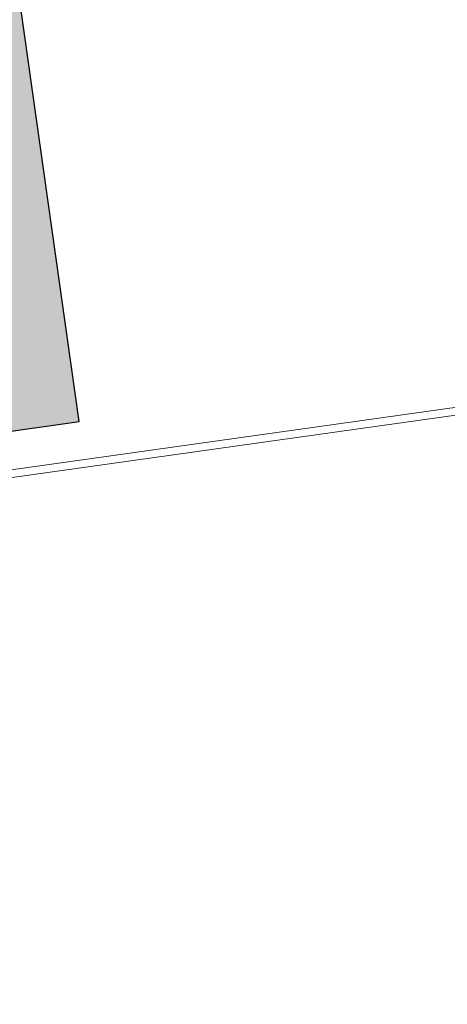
# Model space of a CAD drawing. Extents: x 98477 to 100410, y 398052 to 398969.
# Tile 216 of 256: x 98801.69 to 98807.28, y 398262.5 to 398275.35. Entities that reach past the tile are written whole.
import ezdxf

# ---------------------------------------------------------------- set-up
doc = ezdxf.new("R2010")
doc.units = 0
for name, color, linetype, lineweight in [('N-GW-hoogtelijn laagte NAP +7.50', 90, 'AL-HOOGTELIJN +7.50', 18), ('N-GW-hoogtelijn laagte NAP +8.00', 80, 'AL-HOOGTELIJN +8.00', 18), ('N-KO-kantverharding', 2, 'Continuous', 25), ("N-VH-arcering 'MAT' grijs 251", 251, 'Continuous', 18), ('X-AL-hoogtelijn - Niv 1', 1, 'AL-HOOGTELIJN', 18)]:
    doc.layers.add(name, color=color, linetype=linetype, lineweight=lineweight)
doc.layers.add('X-AL-contourlijnen', color=30, linetype='Continuous', plot=False)
doc.styles.get("Standard").update_dxf_attribs({"font": 'txt.shx'})
doc.linetypes.add('AL-HOOGTELIJN', pattern='A,10,-1.5,["H",Standard,S=0.9,R=0,X=-0.3,Y=-0.45],-1.5,30', length=43)
doc.linetypes.add('AL-HOOGTELIJN +7.50', pattern='A,7.5,-1.5,["+7.50",Standard,S=0.9,R=0,X=-0.3,Y=-0.45],-4.5,22.5', length=36)
doc.linetypes.add('AL-HOOGTELIJN +8.00', pattern='A,7.5,-1.5,["+8.00",Standard,S=0.9,R=0,X=-0.3,Y=-0.45],-4.5,22.5', length=36)

msp = doc.modelspace()

# ---------------------------------------------------------------- hatches: boundary and pattern name
at = {"layer": "N-VH-arcering 'MAT' grijs 251"}
h = msp.add_hatch(color=256, dxfattribs=at)
h.dxf.hatch_style = 1
edge = h.paths.add_edge_path()
edge.add_line((98801.70985258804, 398275.5025756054), (98759.07881222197, 398269.5111736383))
edge.add_arc((98758.55691309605, 398273.2246788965), 3.749999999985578, 188.0000000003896, 277.9999999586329, ccw=False)
edge.add_line((98754.84340783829, 398272.7027797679), (98754.7320693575, 398273.4949942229))
edge.add_arc((98759.43584268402, 398274.1560664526), 4.75000000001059, 98.00000000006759, 188.0000000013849, ccw=False)
edge.add_line((98758.77477045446, 398278.859839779), (98802.64364589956, 398285.0252081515))
edge.add_arc((98800.79960231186, 398298.1462600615), 13.24999999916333, 278.0000000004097, 315.3695932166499)
edge.add_arc((98814.32101528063, 398284.7981743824), 5.750000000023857, 97.99999999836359, 135.3695932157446, ccw=False)
edge.add_line((98813.52076995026, 398290.4922157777), (98817.94515990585, 398291.114023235))
edge.add_arc((98818.74540523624, 398285.4199818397), 5.750000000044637, 8.00000000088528, 97.99999999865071, ccw=False)
edge.add_line((98824.43944663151, 398286.2202271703), (98832.12180180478, 398231.5574297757))
edge.add_arc((98824.4472242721, 398230.4788382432), 7.74999999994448, -36.90337989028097, 8.000000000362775, ccw=False)
edge.add_line((98830.64450586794, 398225.8252159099), (98822.02531955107, 398214.3469478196))
edge.add_arc((98828.62242576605, 398209.3930917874), 8.249999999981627, 143.0966201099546, 188.000000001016)
edge.add_line((98820.45271419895, 398208.2449137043), (98820.95212056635, 398204.6914527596))
edge.add_line((98820.95212056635, 398204.6914527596), (98824.98814049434, 398175.9736787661))
edge.add_line((98824.98814049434, 398175.9736787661), (98826.34507822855, 398166.3185650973))
edge.add_arc((98829.56344945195, 398166.7708776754), 3.249999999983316, 187.9999999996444, 277.9999999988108)
edge.add_line((98830.01576203, 398163.552506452), (98845.49611657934, 398165.7281284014))
edge.add_line((98845.49611657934, 398165.7281284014), (98850.05134969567, 398166.3683246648))
edge.add_line((98850.05134969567, 398166.3683246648), (98871.26042709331, 398169.349066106))
edge.add_line((98871.26042709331, 398169.349066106), (98879.77673248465, 398170.5459547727))
edge.add_line((98879.77673248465, 398170.5459547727), (98895.91810200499, 398172.8144763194))
edge.add_line((98895.91810200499, 398172.8144763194), (98895.01347684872, 398179.2512187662))
edge.add_line((98895.01347684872, 398179.2512187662), (98835.84495974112, 398170.9356259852))
edge.add_arc((98835.18388751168, 398175.6393993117), 4.749999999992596, 188.0000000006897, 277.9999999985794, ccw=False)
edge.add_line((98830.48011418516, 398174.9783270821), (98825.97718274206, 398207.0183491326))
edge.add_arc((98833.65176027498, 398208.096940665), 7.750000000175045, 143.0966201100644, 188.0000000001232, ccw=False)
edge.add_line((98827.4544786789, 398212.7505629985), (98836.07366499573, 398224.2288310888))
edge.add_arc((98829.47655878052, 398229.1826871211), 8.250000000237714, 323.096620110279, 367.9999999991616)
edge.add_line((98837.64627034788, 398230.3308652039), (98837.34238794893, 398232.4931008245))
edge.add_line((98837.34238794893, 398232.4931008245), (98837.34238780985, 398232.493100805))
edge.add_line((98837.34238780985, 398232.493100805), (98829.68786739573, 398286.9578446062))
edge.add_arc((98835.38190879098, 398287.7580899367), 5.749999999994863, 97.99999999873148, 188.0000000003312, ccw=False)
edge.add_line((98834.58166346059, 398293.452131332), (98882.50500414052, 398300.1873176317))
edge.add_arc((98883.61838894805, 398292.2651730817), 8.000000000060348, 11.632034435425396, 97.9999999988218, ccw=False)
edge.add_line((98891.45409032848, 398293.8781776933), (98890.9995, 398296.0865))
edge.add_line((98890.9995, 398296.0865), (98889.023, 398305.688))
edge.add_line((98889.023, 398305.688), (98888.557, 398307.974))
edge.add_line((98888.557, 398307.974), (98887.38477368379, 398314.7597044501))
edge.add_arc((98879.50153614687, 398313.3978799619), 8.00000000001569, -82.00000000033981, 9.801079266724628, ccw=False)
edge.add_line((98880.6149209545, 398305.475735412), (98872.94460748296, 398304.3977431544))
edge.add_arc((98872.42270835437, 398308.1112484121), 3.749999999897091, 189.4265010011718, 278.00000000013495, ccw=False)
edge.add_arc((92946.7354543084, 397324.3039467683), 6003.049999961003, 9.42650100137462, 10.61166010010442)
edge.add_line((98847.1206531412, 398429.7738954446), (98842.31285519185, 398429.0982035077))
edge.add_arc((92946.7354539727, 397324.3039467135), 5998.200000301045, 9.428546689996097, 10.613773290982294, ccw=False)
edge.add_arc((98860.08948650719, 398306.4687901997), 3.840166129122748, -81.43407539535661, 6.657381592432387, ccw=False)
edge.add_line((98860.66146879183, 398302.6714605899), (98847.18483033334, 398300.7774425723))
edge.add_line((98847.18483033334, 398300.7774425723), (98842.62959721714, 398300.1372463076))
edge.add_line((98842.62959721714, 398300.1372463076), (98820.15051205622, 398296.9780169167))
edge.add_arc((98819.35026672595, 398302.672058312), 5.749999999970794, 187.9999999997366, 277.99999999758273, ccw=False)
edge.add_line((98813.65622533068, 398301.8718129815), (98812.30624625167, 398311.4774132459))
edge.add_line((98812.30624625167, 398311.4774132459), (98811.1093575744, 398319.9937186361))
edge.add_line((98811.1093575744, 398319.9937186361), (98809.24443803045, 398333.2633107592))
edge.add_line((98809.24443803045, 398333.2633107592), (98808.67382831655, 398337.3234098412))
edge.add_line((98808.67382831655, 398337.3234098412), (98807.71353391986, 398344.1562595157))
edge.add_line((98807.71353391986, 398344.1562595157), (98807.70657526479, 398344.2057729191))
edge.add_line((98807.70657526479, 398344.2057729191), (98811.66764753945, 398344.7624653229))
edge.add_line((98811.66764753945, 398344.7624653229), (98829.49247277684, 398347.2675811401))
edge.add_line((98829.49247277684, 398347.2675811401), (98831.96814294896, 398347.6155138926))
edge.add_line((98831.96814294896, 398347.6155138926), (98831.06351779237, 398354.0522563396))
edge.add_line((98831.06351779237, 398354.0522563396), (98828.58784762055, 398353.704323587))
edge.add_line((98828.58784762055, 398353.704323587), (98810.76302238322, 398351.1992077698))
edge.add_line((98810.76302238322, 398351.1992077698), (98806.80195010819, 398350.6425153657))
edge.add_line((98806.80195010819, 398350.6425153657), (98806.79499145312, 398350.6920287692))
edge.add_line((98806.79499145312, 398350.6920287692), (98805.14616655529, 398362.4240275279))
edge.add_line((98805.14616655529, 398362.4240275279), (98805.04836903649, 398363.119893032))
edge.add_line((98805.04836903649, 398363.119893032), (98803.99065346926, 398370.6459303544))
edge.add_line((98803.99065346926, 398370.6459303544), (98802.48758397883, 398381.3408254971))
edge.add_line((98802.48758397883, 398381.3408254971), (98801.4298684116, 398388.8668628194))
edge.add_line((98801.4298684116, 398388.8668628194), (98799.92679892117, 398399.561757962))
edge.add_line((98799.92679892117, 398399.561757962), (98798.86908335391, 398407.0877952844))
edge.add_line((98798.86908335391, 398407.0877952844), (98797.36601386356, 398417.7826904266))
edge.add_line((98797.36601386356, 398417.7826904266), (98796.79540414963, 398421.8427895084))
edge.add_line((98796.79540414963, 398421.8427895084), (98795.88382033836, 398428.3290453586))
edge.add_line((98795.88382033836, 398428.3290453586), (98795.87686168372, 398428.3785587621))
edge.add_line((98795.87686168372, 398428.3785587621), (98799.83793395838, 398428.9352511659))
edge.add_line((98799.83793395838, 398428.9352511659), (98817.66275919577, 398431.4403669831))
edge.add_line((98817.66275919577, 398431.4403669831), (98820.13842936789, 398431.7882997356))
edge.add_line((98820.13842936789, 398431.7882997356), (98819.2338042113, 398438.2250421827))
edge.add_line((98819.2338042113, 398438.2250421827), (98816.75813403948, 398437.87710943))
edge.add_line((98816.75813403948, 398437.87710943), (98798.93330880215, 398435.3719936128))
edge.add_line((98798.93330880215, 398435.3719936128), (98794.9722365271, 398434.8153012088))
edge.add_line((98794.9722365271, 398434.8153012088), (98794.96527787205, 398434.8648146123))
edge.add_line((98794.96527787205, 398434.8648146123), (98793.37870452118, 398446.1538705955))
edge.add_line((98793.37870452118, 398446.1538705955), (98792.73850825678, 398450.7091037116))
edge.add_line((98792.73850825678, 398450.7091037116), (98789.33816684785, 398474.9037900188))
edge.add_line((98789.33816684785, 398474.9037900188), (98783.89169246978, 398474.1383379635))
edge.add_line((98783.89169246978, 398474.1383379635), (98786.76317609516, 398453.7066703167))
edge.add_arc((98782.05940276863, 398453.0455980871), 4.750000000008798, -82.0000000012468, 7.999999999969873, ccw=False)
edge.add_line((98782.72047499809, 398448.3418247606), (98773.11487473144, 398446.9918456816))
edge.add_line((98773.11487473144, 398446.9918456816), (98764.5985693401, 398445.7949570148))
edge.add_line((98764.5985693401, 398445.7949570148), (98743.40683266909, 398442.8166526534))
edge.add_line((98743.40683266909, 398442.8166526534), (98734.89052727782, 398441.6197639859))
edge.add_line((98734.89052727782, 398441.6197639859), (98611.80020633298, 398424.3205475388))
edge.add_line((98611.80020633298, 398424.3205475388), (98607.65702311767, 398453.8008279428))
edge.add_arc((98611.6373665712, 398454.1216500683), 3.993251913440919, 101.39182936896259, 184.6081706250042, ccw=False)
edge.add_line((98610.84862924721, 398458.0362323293), (98611.83889731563, 398458.1754054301))
edge.add_line((98611.83889731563, 398458.1754054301), (98639.5664032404, 398462.0722522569))
edge.add_line((98639.5664032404, 398462.0722522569), (98641.54693937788, 398462.3505984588))
edge.add_line((98641.54693937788, 398462.3505984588), (98659.37176461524, 398464.8557142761))
edge.add_line((98659.37176461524, 398464.8557142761), (98661.84743478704, 398465.2036470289))
edge.add_line((98661.84743478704, 398465.2036470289), (98660.94280963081, 398471.6403894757))
edge.add_line((98660.94280963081, 398471.6403894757), (98649.90132066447, 398470.0886093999))
edge.add_line((98649.90132066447, 398470.0886093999), (98624.64948491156, 398466.5396953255))
edge.add_line((98624.64948491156, 398466.5396953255), (98622.66894877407, 398466.2613491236))
edge.add_line((98622.66894877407, 398466.2613491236), (98604.84412353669, 398463.7562333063))
edge.add_line((98604.84412353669, 398463.7562333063), (98602.86358739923, 398463.4778871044))
edge.add_line((98602.86358739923, 398463.4778871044), (98594.9414428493, 398462.3645022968))
edge.add_line((98594.9414428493, 398462.3645022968), (98576.27488975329, 398459.7410893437))
edge.add_line((98576.27488975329, 398459.7410893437), (98577.17951490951, 398453.3043468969))
edge.add_line((98577.17951490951, 398453.3043468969), (98578.1697829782, 398453.4435199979))
edge.add_line((98578.1697829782, 398453.4435199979), (98598.47059208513, 398456.2943364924))
edge.add_arc((98598.79151287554, 398452.3139562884), 3.993296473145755, 11.424909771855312, 94.60953932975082, ccw=False)
edge.add_line((98602.70568277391, 398453.1049624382), (98606.84886598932, 398423.6246820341))
edge.add_line((98606.84886598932, 398423.6246820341), (98548.81915716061, 398415.4691383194))
edge.add_arc((98548.15808493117, 398420.172911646), 4.750000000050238, 188.0000000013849, 277.99999999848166, ccw=False)
edge.add_line((98543.45431160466, 398419.5118394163), (98539.76818545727, 398445.7399897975))
edge.add_line((98539.76818545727, 398445.7399897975), (98538.97597100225, 398445.6286513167))
edge.add_line((98538.97597100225, 398445.6286513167), (98538.73241807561, 398447.361620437))
edge.add_line((98538.73241807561, 398447.361620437), (98534.77134580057, 398446.8049280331))
edge.add_line((98534.77134580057, 398446.8049280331), (98536.52992450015, 398434.2919904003))
edge.add_line((98536.52992450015, 398434.2919904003), (98537.17012076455, 398429.7367572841))
edge.add_line((98537.17012076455, 398429.7367572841), (98538.39484405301, 398421.0223982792))
edge.add_line((98538.39484405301, 398421.0223982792), (98539.03504031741, 398416.467165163))
edge.add_line((98539.03504031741, 398416.467165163), (98541.02521566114, 398402.30633178))
edge.add_line((98541.02521566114, 398402.30633178), (98541.66541192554, 398397.7510986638))
edge.add_line((98541.66541192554, 398397.7510986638), (98543.65558726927, 398383.5902652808))
edge.add_line((98543.65558726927, 398383.5902652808), (98544.29578353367, 398379.0350321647))
edge.add_line((98544.29578353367, 398379.0350321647), (98545.60401068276, 398369.7265123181))
edge.add_arc((98543.87104156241, 398369.4829593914), 1.750000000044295, -82.00000000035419, 7.99999999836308, ccw=False)
edge.add_line((98544.11459448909, 398367.7499902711), (98522.47723718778, 398364.7090580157))
edge.add_line((98522.47723718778, 398364.7090580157), (98523.21485462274, 398359.4606372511))
edge.add_line((98523.21485462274, 398359.4606372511), (98545.05026553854, 398362.5294041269))
edge.add_line((98545.05026553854, 398362.5294041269), (98549.60549865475, 398363.1696003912))
edge.add_line((98549.60549865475, 398363.1696003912), (98564.16243926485, 398365.2154449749))
edge.add_arc((98564.82351149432, 398360.5116716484), 4.749999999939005, 8.000000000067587, 97.99999999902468, ccw=False)
edge.add_line((98569.5272848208, 398361.172743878), (98576.49985717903, 398311.5603136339))
edge.add_arc((98571.7960838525, 398310.8992414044), 4.749999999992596, -82.0000000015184, 7.999999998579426, ccw=False)
edge.add_line((98572.45715608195, 398306.1954680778), (98563.84182388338, 398304.9846620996))
edge.add_line((98563.84182388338, 398304.9846620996), (98559.28659076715, 398304.3444658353))
edge.add_line((98559.28659076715, 398304.3444658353), (98541.0161448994, 398301.7767221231))
edge.add_line((98541.0161448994, 398301.7767221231), (98541.7537623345, 398296.5283013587))
edge.add_line((98541.7537623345, 398296.5283013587), (98553.88454617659, 398298.2331718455))
edge.add_arc((98554.12809910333, 398296.5002027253), 1.749999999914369, 7.999999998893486, 98.0000000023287, ccw=False)
edge.add_line((98555.86106822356, 398296.7437556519), (98557.35022040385, 398286.1478873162))
edge.add_line((98557.35022040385, 398286.1478873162), (98557.99041666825, 398281.5926542))
edge.add_line((98557.99041666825, 398281.5926542), (98560.13368242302, 398266.3425259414))
edge.add_line((98560.13368242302, 398266.3425259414), (98560.77387868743, 398261.7872928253))
edge.add_line((98560.77387868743, 398261.7872928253), (98562.9171444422, 398246.5371645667))
edge.add_line((98562.9171444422, 398246.5371645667), (98563.5573407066, 398241.9819314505))
edge.add_line((98563.5573407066, 398241.9819314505), (98565.70060646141, 398226.7318031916))
edge.add_line((98565.70060646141, 398226.7318031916), (98566.34080272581, 398222.1765700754))
edge.add_line((98566.34080272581, 398222.1765700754), (98567.56552601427, 398213.4622110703))
edge.add_line((98567.56552601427, 398213.4622110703), (98568.20572227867, 398208.9069779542))
edge.add_line((98568.20572227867, 398208.9069779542), (98576.53105717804, 398149.6691420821))
edge.add_line((98576.53105717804, 398149.6691420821), (98576.55610833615, 398149.4908938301))
edge.add_line((98576.55610833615, 398149.4908938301), (98535.4599834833, 398143.7152101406))
edge.add_line((98535.4599834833, 398143.7152101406), (98536.3465161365, 398137.4072025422))
edge.add_line((98536.3465161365, 398137.4072025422), (98537.33678420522, 398137.5463756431))
edge.add_line((98537.33678420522, 398137.5463756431), (98577.44264098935, 398143.1828862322))
edge.add_line((98577.44264098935, 398143.1828862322), (98578.76478544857, 398133.7753395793))
edge.add_line((98578.76478544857, 398133.7753395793), (98538.65892866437, 398128.1388289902))
edge.add_line((98538.65892866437, 398128.1388289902), (98537.66866059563, 398127.9996558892))
edge.add_line((98537.66866059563, 398127.9996558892), (98538.57328575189, 398121.5629134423))
edge.add_line((98538.57328575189, 398121.5629134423), (98579.66941060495, 398127.3385971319))
edge.add_line((98579.66941060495, 398127.3385971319), (98579.67636925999, 398127.2890837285))
edge.add_line((98579.67636925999, 398127.2890837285), (98580.7660946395, 398119.5352847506))
edge.add_line((98580.7660946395, 398119.5352847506), (98582.57534495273, 398106.6617998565))
edge.add_line((98582.57534495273, 398106.6617998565), (98583.06245080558, 398103.1958616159))
edge.add_line((98583.06245080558, 398103.1958616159), (98584.87170111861, 398090.3223767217))
edge.add_line((98584.87170111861, 398090.3223767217), (98585.35880697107, 398086.8564384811))
edge.add_line((98585.35880697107, 398086.8564384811), (98587.16805728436, 398073.9829535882))
edge.add_line((98587.16805728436, 398073.9829535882), (98588.14928671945, 398067.0011433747))
edge.add_arc((98585.92118356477, 398066.6880038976), 2.249999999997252, -71.05267843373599, 7.999999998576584, ccw=False)
edge.add_line((98586.6517556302, 398064.5599145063), (98587.08769329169, 398064.7095716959))
edge.add_line((98587.08769329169, 398064.7095716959), (98595.76511800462, 398067.6885274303))
edge.add_line((98595.76511800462, 398067.6885274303), (98596.09256923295, 398067.8009412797))
edge.add_arc((98595.36199716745, 398069.9290306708), 2.249999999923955, 187.9999999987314, 288.947321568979, ccw=False)
edge.add_line((98593.13389401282, 398069.6158911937), (98582.46560133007, 398145.5247379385))
edge.add_arc((98587.16937465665, 398146.1858101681), 4.750000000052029, 98.00000000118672, 187.9999999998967, ccw=False)
edge.add_line((98586.50830242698, 398150.8895834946), (98609.06670264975, 398154.0599598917))
edge.add_line((98609.06670264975, 398154.0599598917), (98621.30783352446, 398156.2004915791))
edge.add_line((98621.30783352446, 398156.2004915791), (98618.71337939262, 398174.6609919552))
edge.add_line((98618.71337939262, 398174.6609919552), (98600.88855415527, 398172.155876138))
edge.add_line((98600.88855415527, 398172.155876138), (98602.70587460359, 398159.2249692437))
edge.add_line((98602.70587460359, 398159.2249692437), (98585.67326382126, 398156.8311919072))
edge.add_arc((98585.08617653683, 398161.633146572), 4.837710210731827, 189.0296070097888, 276.97039299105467, ccw=False)
edge.add_line((98580.30841826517, 398160.8738930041), (98573.6350680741, 398208.3572469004))
edge.add_line((98573.6350680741, 398208.3572469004), (98572.71652560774, 398214.8930161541))
edge.add_line((98572.71652560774, 398214.8930161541), (98570.01656744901, 398234.1042166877))
edge.add_line((98570.01656744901, 398234.1042166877), (98569.09802498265, 398240.6399859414))
edge.add_line((98569.09802498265, 398240.6399859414), (98568.63179509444, 398243.9573839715))
edge.add_line((98568.63179509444, 398243.9573839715), (98568.16556520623, 398247.2747820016))
edge.add_arc((98572.86933853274, 398247.9358542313), 4.74999999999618, 98.00000000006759, 188.0000000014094, ccw=False)
edge.add_line((98572.20826630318, 398252.6396275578), (98597.85620928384, 398256.2442108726))
edge.add_line((98597.85620928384, 398256.2442108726), (98604.39197853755, 398257.1627533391))
edge.add_line((98604.39197853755, 398257.1627533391), (98619.64210679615, 398259.3060190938))
edge.add_line((98619.64210679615, 398259.3060190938), (98626.17787604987, 398260.2245615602))
edge.add_line((98626.17787604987, 398260.2245615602), (98639.44746817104, 398262.089481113))
edge.add_line((98639.44746817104, 398262.089481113), (98639.4969815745, 398262.096439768))
edge.add_line((98639.4969815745, 398262.096439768), (98640.05367397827, 398258.1353674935))
edge.add_line((98640.05367397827, 398258.1353674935), (98641.8629242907, 398245.2618825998))
edge.add_line((98641.8629242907, 398245.2618825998), (98642.14127049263, 398243.2813464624))
edge.add_line((98642.14127049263, 398243.2813464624), (98643.25465530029, 398235.3592019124))
edge.add_line((98643.25465530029, 398235.3592019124), (98644.5767997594, 398225.9516552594))
edge.add_line((98644.5767997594, 398225.9516552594), (98646.03811731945, 398215.5538405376))
edge.add_line((98646.03811731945, 398215.5538405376), (98646.38605007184, 398213.0781703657))
edge.add_line((98646.38605007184, 398213.0781703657), (98652.82279251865, 398213.9827955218))
edge.add_line((98652.82279251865, 398213.9827955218), (98652.47485976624, 398216.4584656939))
edge.add_line((98652.47485976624, 398216.4584656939), (98651.70940771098, 398221.904940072))
edge.add_line((98651.70940771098, 398221.904940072), (98651.43106150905, 398223.8854762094))
edge.add_line((98651.43106150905, 398223.8854762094), (98649.62181119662, 398236.758961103))
edge.add_line((98649.62181119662, 398236.758961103), (98649.34346499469, 398238.7394972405))
edge.add_line((98649.34346499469, 398238.7394972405), (98646.49041642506, 398259.0399926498))
edge.add_line((98646.49041642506, 398259.0399926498), (98645.93372402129, 398263.0010649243))
edge.add_line((98645.93372402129, 398263.0010649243), (98645.98323742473, 398263.0080235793))
edge.add_line((98645.98323742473, 398263.0080235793), (98654.39783815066, 398264.1906185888))
edge.add_line((98654.39783815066, 398264.1906185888), (98722.62535253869, 398273.7793704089))
edge.add_line((98722.62535253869, 398273.7793704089), (98731.14165792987, 398274.9762590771))
edge.add_line((98731.14165792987, 398274.9762590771), (98743.97026282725, 398276.7792019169))
edge.add_arc((98744.55735011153, 398271.9772472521), 4.837710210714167, 9.02960700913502, 96.9703929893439, ccw=False)
edge.add_line((98749.33510838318, 398272.73650082), (98750.7268393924, 398262.8338201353))
edge.add_line((98750.7268393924, 398262.8338201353), (98752.41029510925, 398263.0704144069))
edge.add_line((98752.41029510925, 398263.0704144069), (98756.96552822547, 398263.7106106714))
edge.add_line((98756.96552822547, 398263.7106106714), (98772.21565648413, 398265.8538764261))
edge.add_line((98772.21565648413, 398265.8538764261), (98776.77088960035, 398266.4940726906))
edge.add_line((98776.77088960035, 398266.4940726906), (98795.98209013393, 398269.1940308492))
edge.add_line((98795.98209013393, 398269.1940308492), (98800.53732325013, 398269.8342271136))
edge.add_line((98800.53732325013, 398269.8342271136), (98802.46834598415, 398270.1056146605))
edge.add_line((98802.46834598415, 398270.1056146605), (98801.70985258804, 398275.5025756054))
edge = h.paths.add_edge_path(flags=16)
edge.add_line((98744.0622075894, 398333.4636472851), (98751.98435213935, 398334.5770320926))
edge.add_line((98751.98435213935, 398334.5770320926), (98753.96600319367, 398334.8555349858))
edge.add_line((98753.96600319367, 398334.8555349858), (98764.36270300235, 398336.316695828))
edge.add_line((98764.36270300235, 398336.316695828), (98764.36270299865, 398336.3166958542))
edge.add_line((98764.36270299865, 398336.3166958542), (98766.34323913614, 398336.5950420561))
edge.add_line((98766.34323913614, 398336.5950420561), (98774.26538368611, 398337.7084268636))
edge.add_line((98774.26538368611, 398337.7084268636), (98774.24729118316, 398337.8371617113))
edge.add_line((98774.24729118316, 398337.8371617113), (98802.48973650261, 398341.8063785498))
edge.add_line((98802.48973650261, 398341.8063785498), (98803.0185942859, 398338.0433598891))
edge.add_line((98803.0185942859, 398338.0433598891), (98808.47417984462, 398299.2248515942))
edge.add_arc((98800.79960231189, 398298.1462600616), 7.750000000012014, -82.00000000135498, 8.000000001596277, ccw=False)
edge.add_line((98801.87819384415, 398290.4716825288), (98771.96746476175, 398286.2680036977))
edge.add_line((98771.96746476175, 398286.2680036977), (98767.41223164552, 398285.6278074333))
edge.add_line((98767.41223164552, 398285.6278074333), (98755.13290759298, 398283.9020609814))
edge.add_line((98755.13290759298, 398283.9020609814), (98746.61660220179, 398282.7051723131))
edge.add_line((98746.61660220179, 398282.7051723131), (98730.37620587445, 398280.4227334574))
edge.add_line((98730.37620587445, 398280.4227334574), (98721.85990048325, 398279.2258447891))
edge.add_line((98721.85990048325, 398279.2258447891), (98654.3282516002, 398269.7348904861))
edge.add_arc((98653.66717937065, 398274.4386638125), 4.749999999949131, 187.9999999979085, 277.9999999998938, ccw=False)
edge.add_line((98648.96340604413, 398273.7775915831), (98644.1340994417, 398308.1398935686))
edge.add_line((98644.1340994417, 398308.1398935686), (98642.93721077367, 398316.6561989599))
edge.add_line((98642.93721077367, 398316.6561989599), (98640.29988051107, 398335.4217788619))
edge.add_line((98640.29988051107, 398335.4217788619), (98638.12129075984, 398335.1155980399))
edge.add_line((98638.12129075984, 398335.1155980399), (98637.23004949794, 398334.990342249))
edge.add_line((98637.23004949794, 398334.990342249), (98635.05145974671, 398334.6841614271))
edge.add_line((98635.05145974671, 398334.6841614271), (98635.74036659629, 398329.7823344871))
edge.add_line((98635.74036659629, 398329.7823344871), (98636.93725526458, 398321.266029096))
edge.add_line((98636.93725526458, 398321.266029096), (98638.384655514, 398310.967241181))
edge.add_line((98638.384655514, 398310.967241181), (98639.02485177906, 398306.4120080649))
edge.add_line((98639.02485177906, 398306.4120080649), (98641.16811753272, 398291.1618798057))
edge.add_line((98641.16811753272, 398291.1618798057), (98642.36500620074, 398282.6455744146))
edge.add_line((98642.36500620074, 398282.6455744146), (98643.71498527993, 398273.0399741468))
edge.add_arc((98639.01121195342, 398272.3789019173), 4.749999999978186, -82.00000000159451, 7.999999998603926, ccw=False)
edge.add_line((98639.67228418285, 398267.6751285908), (98619.32227537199, 398264.8151213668))
edge.add_line((98619.32227537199, 398264.8151213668), (98614.27190822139, 398264.1053385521))
edge.add_line((98614.27190822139, 398264.1053385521), (98593.92189940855, 398261.2453313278))
edge.add_arc((98593.26082717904, 398265.9491046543), 4.750000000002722, 188.0000000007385, 277.9999999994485, ccw=False)
edge.add_line((98588.55705385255, 398265.2880324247), (98581.77932383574, 398313.5140873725))
edge.add_line((98581.77932383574, 398313.5140873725), (98580.58243516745, 398322.0303927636))
edge.add_line((98580.58243516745, 398322.0303927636), (98575.23122943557, 398360.1062000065))
edge.add_line((98575.23122943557, 398360.1062000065), (98574.59103317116, 398364.6614331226))
edge.add_line((98574.59103317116, 398364.6614331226), (98572.66348572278, 398378.3766458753))
edge.add_line((98572.66348572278, 398378.3766458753), (98571.18825085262, 398388.8734874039))
edge.add_line((98571.18825085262, 398388.8734874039), (98568.51612731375, 398407.8866343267))
edge.add_arc((98573.21990064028, 398408.5477065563), 4.750000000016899, 97.9999999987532, 188.0000000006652, ccw=False)
edge.add_line((98572.55882841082, 398413.2514798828), (98607.11918401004, 398418.1086211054))
edge.add_line((98607.11918401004, 398418.1086211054), (98607.61431804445, 398418.1782076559))
edge.add_line((98607.61431804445, 398418.1782076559), (98611.58353488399, 398389.9357623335))
edge.add_line((98611.58353488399, 398389.9357623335), (98611.454800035, 398389.9176698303))
edge.add_line((98611.454800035, 398389.9176698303), (98613.2640503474, 398377.0441849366))
edge.add_line((98613.2640503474, 398377.0441849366), (98613.33363689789, 398376.5490509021))
edge.add_line((98613.33363689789, 398376.5490509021), (98626.20712179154, 398378.3583012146))
edge.add_line((98626.20712179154, 398378.3583012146), (98628.18765792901, 398378.6366474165))
edge.add_line((98628.18765792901, 398378.6366474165), (98636.10980247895, 398379.7500322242))
edge.add_line((98636.10980247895, 398379.7500322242), (98648.36932117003, 398381.4729952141))
edge.add_line((98648.36932117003, 398381.4729952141), (98647.4646960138, 398387.9097376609))
edge.add_line((98647.4646960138, 398387.9097376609), (98634.59121112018, 398386.1004873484))
edge.add_line((98634.59121112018, 398386.1004873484), (98632.49184281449, 398385.8054403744))
edge.add_line((98632.49184281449, 398385.8054403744), (98619.73719008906, 398384.0128908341))
edge.add_line((98619.73719008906, 398384.0128908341), (98617.50908693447, 398383.6997513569))
edge.add_line((98617.50908693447, 398383.6997513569), (98612.56565838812, 398418.8740731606))
edge.add_line((98612.56565838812, 398418.8740731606), (98613.06079242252, 398418.943659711))
edge.add_line((98613.06079242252, 398418.943659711), (98667.57504960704, 398426.6051389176))
edge.add_line((98667.57504960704, 398426.6051389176), (98722.08930679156, 398434.2666181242))
edge.add_line((98722.08930679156, 398434.2666181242), (98726.14940587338, 398434.8372278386))
edge.add_line((98726.14940587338, 398434.8372278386), (98759.42241298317, 398439.51344403))
edge.add_line((98759.42241298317, 398439.51344403), (98763.48251206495, 398440.084053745))
edge.add_line((98763.48251206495, 398440.084053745), (98783.48592705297, 398442.8953503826))
edge.add_arc((98784.14699928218, 398438.191577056), 4.750000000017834, 8.000000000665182, 97.99999999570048, ccw=False)
edge.add_line((98788.85077260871, 398438.8526492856), (98795.6145853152, 398390.7256211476))
edge.add_arc((98790.91081198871, 398390.064548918), 4.749999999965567, -82.00000000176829, 8.000000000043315, ccw=False)
edge.add_line((98791.57188421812, 398385.3607755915), (98787.36324492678, 398384.7692899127))
edge.add_line((98787.36324492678, 398384.7692899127), (98774.48976003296, 398382.9600396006))
edge.add_line((98774.48976003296, 398382.9600396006), (98766.12199485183, 398381.7840268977))
edge.add_line((98766.12199485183, 398381.7840268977), (98766.07248144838, 398381.7770682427))
edge.add_line((98766.07248144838, 398381.7770682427), (98764.94517930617, 398389.7982395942))
edge.add_line((98764.94517930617, 398389.7982395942), (98762.09213076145, 398410.0987350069))
edge.add_line((98762.09213076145, 398410.0987350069), (98761.95295766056, 398411.0890030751))
edge.add_line((98761.95295766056, 398411.0890030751), (98755.5162152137, 398410.1843779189))
edge.add_line((98755.5162152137, 398410.1843779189), (98755.65538831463, 398409.1941098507))
edge.add_line((98755.65538831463, 398409.1941098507), (98758.50843688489, 398388.893614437))
edge.add_line((98758.50843688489, 398388.893614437), (98759.63573900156, 398380.8724430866))
edge.add_line((98759.63573900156, 398380.8724430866), (98759.5862255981, 398380.8654844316))
edge.add_line((98759.5862255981, 398380.8654844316), (98748.79230364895, 398379.3484976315))
edge.add_line((98748.79230364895, 398379.3484976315), (98744.23707053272, 398378.7083013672))
edge.add_line((98744.23707053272, 398378.7083013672), (98741.31577972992, 398378.2977407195))
edge.add_line((98741.31577972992, 398378.2977407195), (98735.86930535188, 398377.532288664))
edge.add_line((98735.86930535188, 398377.532288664), (98732.94801454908, 398377.1217280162))
edge.add_line((98732.94801454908, 398377.1217280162), (98728.39278143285, 398376.4815317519))
edge.add_line((98728.39278143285, 398376.4815317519), (98718.31915239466, 398375.0657755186))
edge.add_arc((98720.44154218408, 398359.9641874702), 15.25000000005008, 97.9999999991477, 128.0000000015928)
edge.add_line((98711.052704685, 398371.9813514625), (98707.24934533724, 398369.0098414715))
edge.add_line((98707.24934533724, 398369.0098414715), (98710.51235115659, 398364.8333844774))
edge.add_line((98710.51235115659, 398364.8333844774), (98713.62044188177, 398367.261691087))
edge.add_arc((98721.25410813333, 398357.3241039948), 12.53110121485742, 99.37790491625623, 127.53006232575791, ccw=False)
edge.add_line((98719.21222162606, 398369.6877279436), (98728.55711414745, 398371.001066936))
edge.add_line((98728.55711414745, 398371.001066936), (98733.11234726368, 398371.6412632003))
edge.add_line((98733.11234726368, 398371.6412632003), (98743.90626921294, 398373.1582500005))
edge.add_line((98743.90626921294, 398373.1582500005), (98752.42257460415, 398374.3551386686))
edge.add_line((98752.42257460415, 398374.3551386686), (98763.21649655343, 398375.8721254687))
edge.add_line((98763.21649655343, 398375.8721254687), (98767.77172966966, 398376.512321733))
edge.add_line((98767.77172966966, 398376.512321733), (98793.32064568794, 398380.102987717))
edge.add_arc((98793.7681908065, 398376.2908113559), 3.838357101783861, 9.304190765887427, 96.69580920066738, ccw=False)
edge.add_line((98797.55605007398, 398376.9113815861), (98799.60189465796, 398362.3544409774))
edge.add_line((98799.60189465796, 398362.3544409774), (98801.64078058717, 398347.8470137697))
edge.add_line((98801.64078058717, 398347.8470137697), (98801.71036713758, 398347.3518797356))
edge.add_line((98801.71036713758, 398347.3518797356), (98773.46792181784, 398343.3826628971))
edge.add_line((98773.46792181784, 398343.3826628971), (98773.36075853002, 398344.1451693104))
edge.add_line((98773.36075853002, 398344.1451693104), (98770.8850883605, 398343.7972365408))
edge.add_line((98770.8850883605, 398343.7972365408), (98758.01160346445, 398341.9879862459))
edge.add_line((98758.01160346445, 398341.9879862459), (98756.03106732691, 398341.7096400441))
edge.add_line((98756.03106732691, 398341.7096400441), (98743.15758242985, 398339.900389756))
edge.add_line((98743.15758242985, 398339.900389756), (98743.15758243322, 398339.9003897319))
edge.add_line((98743.15758243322, 398339.9003897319), (98742.16731436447, 398339.761216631))
edge.add_line((98742.16731436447, 398339.761216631), (98743.07193952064, 398333.3244741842))
edge.add_line((98743.07193952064, 398333.3244741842), (98744.0622075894, 398333.4636472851))
edge = h.paths.add_edge_path(flags=16)
edge.add_line((98545.99047331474, 398402.9031704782), (98545.73996173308, 398404.6856530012))
edge.add_arc((98550.44373505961, 398405.3467252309), 4.750000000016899, 98.00000000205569, 188.0000000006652, ccw=False)
edge.add_line((98549.78266282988, 398410.0504985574), (98557.70480737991, 398411.1638833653))
edge.add_arc((98558.36587960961, 398406.4601100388), 4.750000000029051, 8.000000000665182, 98.00000000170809, ccw=False)
edge.add_line((98563.06965293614, 398407.1211822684), (98563.35495779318, 398405.0911327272))
edge.add_line((98563.35495779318, 398405.0911327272), (98565.09462155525, 398392.7127818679))
edge.add_line((98565.09462155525, 398392.7127818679), (98565.44255430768, 398390.237111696))
edge.add_line((98565.44255430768, 398390.237111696), (98567.18221806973, 398377.8587608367))
edge.add_line((98567.18221806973, 398377.8587608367), (98567.46752292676, 398375.8287112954))
edge.add_arc((98562.76374960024, 398375.1676390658), 4.749999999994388, -82.00000000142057, 7.9999999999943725, ccw=False)
edge.add_line((98563.42482182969, 398370.4638657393), (98555.50267727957, 398369.3504809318))
edge.add_arc((98554.84160505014, 398374.0542542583), 4.749999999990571, 187.9999999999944, 277.99999999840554, ccw=False)
edge.add_line((98550.13783172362, 398373.3931820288), (98549.88732014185, 398375.1756645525))
edge.add_line((98549.88732014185, 398375.1756645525), (98548.07806982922, 398388.0491494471))
edge.add_line((98548.07806982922, 398388.0491494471), (98547.79972362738, 398390.0296855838))
edge.add_line((98547.79972362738, 398390.0296855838), (98545.99047331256, 398402.9031704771))
edge = h.paths.add_edge_path(flags=16)
edge.add_line((98580.97427237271, 398279.7231952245), (98580.69592617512, 398281.7037313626))
edge.add_line((98580.69592617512, 398281.7037313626), (98579.23460861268, 398292.1015460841))
edge.add_line((98579.23460861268, 398292.1015460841), (98578.55961907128, 398296.9043462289))
edge.add_arc((98573.85584574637, 398296.2432739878), 4.750000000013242, 8.000000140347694, 98.00000000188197)
edge.add_line((98573.19477351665, 398300.9470473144), (98565.5697093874, 398299.8754144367))
edge.add_arc((98566.23078161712, 398295.1716411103), 4.749999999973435, 98.00000000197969, 186.1903587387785)
edge.add_line((98561.5084782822, 398294.6594387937), (98561.50613232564, 398294.659109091))
edge.add_line((98561.50613232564, 398294.659109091), (98563.66331539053, 398279.3099540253))
edge.add_line((98563.66331539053, 398279.3099540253), (98563.94166159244, 398277.329417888))
edge.add_line((98563.94166159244, 398277.329417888), (98566.09884465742, 398261.9802628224))
edge.add_line((98566.09884465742, 398261.9802628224), (98566.10119061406, 398261.980592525))
edge.add_arc((98570.78174201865, 398262.7898752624), 4.749999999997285, 189.8096412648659, 277.9999999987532)
edge.add_line((98571.4428142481, 398258.0861019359), (98579.06787837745, 398259.1577348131))
edge.add_arc((98578.406806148, 398263.8615081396), 4.749999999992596, 277.9999999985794, 367.9999999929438)
edge.add_line((98583.11057947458, 398264.5225803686), (98582.43558993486, 398269.325380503))
edge.add_line((98582.43558993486, 398269.325380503), (98580.97427237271, 398279.7231952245))
edge = h.paths.add_edge_path(flags=16)
edge.add_line((98615.08128089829, 398162.7819088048), (98614.48868373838, 398166.998456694))
edge.add_arc((98612.75571461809, 398166.7549037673), 1.749999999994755, 8.000000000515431, 98.00000000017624)
edge.add_line((98612.51216169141, 398168.4878728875), (98608.55108941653, 398167.9311804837))
edge.add_arc((98608.79464234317, 398166.1982113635), 1.749999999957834, 97.99999999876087, 188.000000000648)
edge.add_line((98607.06167322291, 398165.9546584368), (98607.65427038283, 398161.7381105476))
edge.add_arc((98609.38723950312, 398161.9816634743), 1.749999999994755, 188.0000000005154, 277.999999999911)
edge.add_line((98609.6307924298, 398160.248694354), (98613.59186470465, 398160.8053867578))
edge.add_arc((98613.348311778, 398162.5383558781), 1.749999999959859, 277.9999999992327, 368.0000000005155)

# ---------------------------------------------------------------- linework, layer by layer
at = {"layer": 'N-GW-hoogtelijn laagte NAP +7.50', "flags": 128}
msp.add_lwpolyline([(98702.16824748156, 398266.6224943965, 0.03525836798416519), (98709.32948629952, 398234.5933050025, 0.3279931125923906), (98723.51227224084, 398223.8903109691, 0.0673659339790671), (98812.17510158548, 398234.7551822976, 0.5012205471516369), (98822.10649128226, 398259.2575688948, 0.03000090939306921), (98806.23739832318, 398282.2483375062)], format="xyb", dxfattribs=at)
at = {"layer": 'N-GW-hoogtelijn laagte NAP +8.00'}
msp.add_lwpolyline([(98803.42904270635, 398283.3785234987, -0.03283417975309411), (98820.82314766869, 398258.4810193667, -0.5012205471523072), (98811.79461158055, 398236.2061224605, -0.06736593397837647), (98723.53116435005, 398225.3901919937, -0.327993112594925), (98710.76665700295, 398235.022886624, -0.03793517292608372), (98703.29596877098, 398269.29560443)], format="xyb", dxfattribs=at)
at = {"layer": 'N-KO-kantverharding', "flags": 128}
msp.add_lwpolyline([(98743.97026282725, 398276.7792019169, -0.4037257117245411), (98749.33510838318, 398272.73650082), (98750.7268393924, 398262.8338201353), (98752.41029510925, 398263.0704144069), (98756.96552822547, 398263.7106106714), (98772.21565648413, 398265.8538764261), (98776.77088960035, 398266.4940726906), (98795.98209013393, 398269.1940308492), (98800.53732325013, 398269.8342271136), (98802.46834598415, 398270.1056146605), (98801.70985258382, 398275.5025756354), (98789.70780359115, 398273.8157976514), (98788.87276498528, 398279.7574060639), (98775.99928009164, 398277.9481557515), (98776.83431869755, 398272.0065473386), (98773.11091075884, 398271.4832564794), (98772.27587215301, 398277.4248648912), (98759.40238725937, 398275.6156145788), (98760.23742586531, 398269.6740061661), (98759.07881222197, 398269.5111736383, -0.4142135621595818), (98754.84340783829, 398272.7027797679), (98754.7320693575, 398273.4949942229, -0.4142135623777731), (98758.77477045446, 398278.859839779), (98802.64364589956, 398285.0252081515, 0.1645162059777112)], format="xyb", dxfattribs=at)
at = {"layer": 'X-AL-contourlijnen', "flags": 128}
msp.add_lwpolyline([(98743.97026282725, 398276.7792019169, -0.4037257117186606), (98749.33510838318, 398272.73650082), (98750.7268393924, 398262.8338201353), (98752.41029510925, 398263.0704144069), (98756.96552822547, 398263.7106106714), (98772.21565648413, 398265.8538764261), (98776.77088960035, 398266.4940726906), (98795.98209013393, 398269.1940308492), (98800.53732325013, 398269.8342271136), (98802.46834598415, 398270.1056146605), (98801.70985258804, 398275.5025756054), (98759.07881222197, 398269.5111736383, -0.4142135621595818), (98754.84340783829, 398272.7027797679), (98754.7320693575, 398273.4949942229, -0.4142135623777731), (98758.77477045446, 398278.859839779), (98802.64364589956, 398285.0252081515, 0.1645162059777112), (98810.22900872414, 398288.8377266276, -0.1645162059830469), (98813.52076995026, 398290.4922157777), (98817.94515990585, 398291.114023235, -0.4142135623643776), (98824.43944663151, 398286.2202271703), (98832.12180180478, 398231.5574297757, -0.1984741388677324), (98830.64450586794, 398225.8252159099), (98822.02531955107, 398214.3469478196, 0.198474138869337)], format="xyb", dxfattribs=at)
at = {"layer": 'X-AL-hoogtelijn - Niv 1', "flags": 128}
for points in [[(98723.55635382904, 398227.39003336, 0.06736593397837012), (98811.28729157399, 398238.1407093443, 0.5012205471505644), (98819.11202285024, 398257.4456199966, 0.01727898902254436), (98810.43885676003, 398270.7208831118), (98750.30129190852, 398262.2690995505), (98748.49204159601, 398275.1425844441), (98705.34621214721, 398269.0788335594, 0.03739157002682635), (98712.68288460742, 398235.5956621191, 0.3279931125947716)], [(98723.557613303, 398227.4900254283, 0.06736593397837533), (98811.26192557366, 398238.2374386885, 0.5012205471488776), (98819.02646660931, 398257.393850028, 0.0172123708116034), (98810.39224491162, 398270.6133494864), (98750.21618241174, 398262.1561554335), (98748.40693209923, 398275.0296403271), (98705.45930985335, 398268.9937456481, 0.03728229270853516), (98712.77869598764, 398235.6243008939, 0.3279931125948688)]]:
    msp.add_lwpolyline(points, format="xyb", close=True, dxfattribs=at)

doc.saveas('drawing.dxf')
